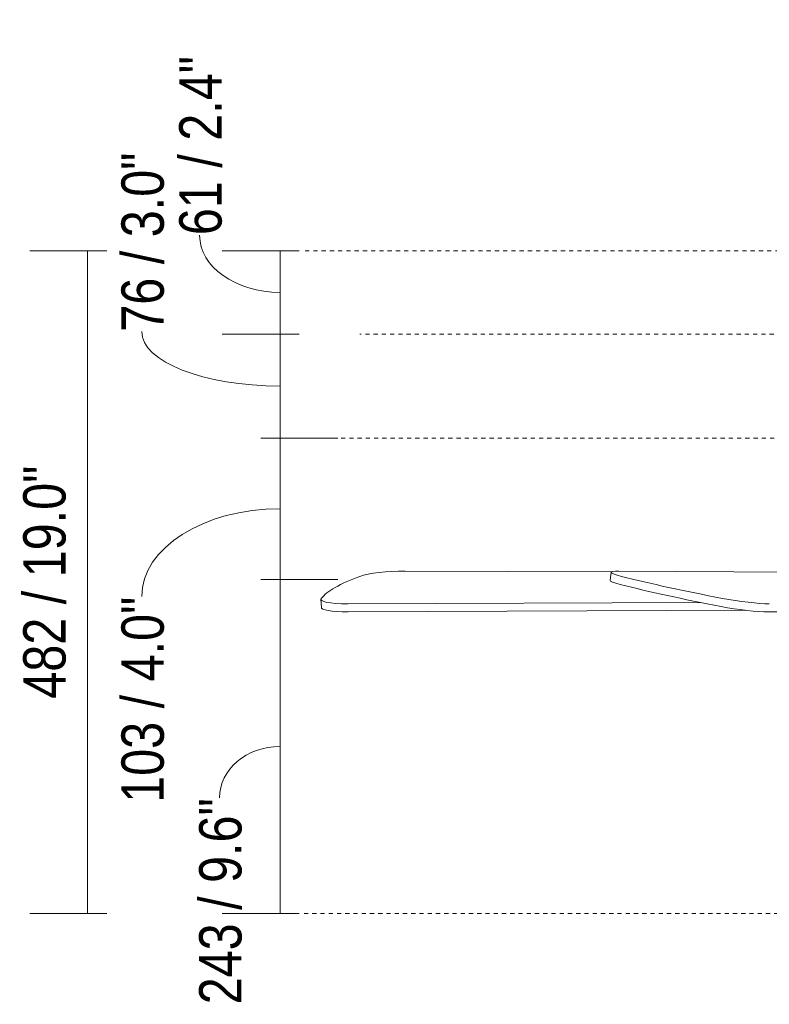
# Model space of a CAD drawing. Header units: millimetres. Extents: x 5734 to 11786, y -2931 to 7544.
# Tile 12 of 41: x 5734 to 6280, y 1452 to 2168. Entities that reach past the tile are written whole.
import ezdxf

# ---------------------------------------------------------------- set-up
doc = ezdxf.new("R2010")
doc.units = ezdxf.units.MM
doc.linetypes.add('Dash', pattern=[6, 3, -3])
doc.layers.add('A-ANNO-DIMS', color=7, linetype='Dash', lineweight=9, true_color=0xd2d2d2)
doc.layers.add('A-ANNO-DIMS-14', color=7, linetype='Continuous', lineweight=9)
doc.layers.add('E-LITE-EQPM', color=7, linetype='Continuous', lineweight=20)
doc.styles.add('Arial Narrow', font='ARIALN.TTF', dxfattribs={"height": 30.8})
doc.dimstyles.new('FARO_-_2_2mm_Arial_Narrow_mm_Inch_Left', dxfattribs={"dimscale": 304.8, "dimtxt": 31.521674, "dimasz": 0, "dimexe": 0.137795, "dimexo": 0.0625, "dimgap": 0.022966, "dimtad": 1, "dimdec": 0, "dimzin": 0, "dimdsep": 46, "dimtxsty": 'Arial Narrow', "dimblk1": 'NONE', "dimblk2": 'NONE', "dimsah": 1, "dimcen": 0.09, "dimadec": 0, "dimazin": 0, "dimtfac": 1, "dimtdec": 4, "dimtix": 1, "dimtmove": 1, "dimatfit": 3, "dimfxl": 0.045932, "dimfxlon": 1, "dimtvp": 1, "dimtolj": 1, "dimtzin": 0, "dimarcsym": 2})
doc.dimstyles.new('FARO_-_2_2mm_Arial_Narrow_mm_Inch_Left_1', dxfattribs={"dimscale": 304.8, "dimtxt": 31.521674, "dimasz": 0, "dimexe": 0.137795, "dimexo": 0.0625, "dimgap": 0.022966, "dimtad": 1, "dimdec": 0, "dimzin": 0, "dimdsep": 46, "dimtxsty": 'Arial Narrow', "dimblk1": 'NONE', "dimblk2": 'NONE', "dimsah": 1, "dimcen": 0.09, "dimadec": 0, "dimazin": 0, "dimtfac": 1, "dimtdec": 4, "dimtix": 1, "dimtmove": 0, "dimatfit": 3, "dimfxl": 0.045932, "dimfxlon": 1, "dimtvp": 1, "dimtolj": 1, "dimtzin": 0, "dimarcsym": 2})

# ---------------------------------------------------------------- blocks, each defined once
blk = doc.blocks.new('33710-13 - 33710-13 ALOHA Brown ceiling fan with light-522279-Alzado_PDF')
at = {"layer": 'E-LITE-EQPM'}
for p, q in [((6164.9, 1766.4), (6014.71, 1767.01)), ((6164.54, 1766.13), (6163.7, 1760.22)), ((6439.85, 1765.29), (6170.18, 1767.01)), ((5953.4, 1746.44), (5953.72, 1740.53)), ((5972.95, 1743.18), (6229.28, 1744.22)), ((6262.47, 1738.44), (5973.27, 1737.27)), ((6532.52, 1739), (6278.68, 1737.27))]:
    blk.add_line(p, q, dxfattribs=at)
for centre, major_axis, ratio, start_param, end_param in [((6213.53, 1755.1), (262.2, 14.29), 0.165149, 2.646407, 2.999406), ((6005.82, 1762.27), (27.28, 1.49), 0.165149, 1.229812, 2.646407), ((6191.58, 1762.27), (-27.04, 3.86), 0.102068, 5.639831, 7.056426), ((6360.64, 1755.1), (-259.96, 37.08), 0.102068, 0.773241, 1.126239), ((6190.74, 1756.36), (-27.04, 3.86), 0.102068, 0, 0.773241), ((6359.79, 1749.19), (-259.96, 37.08), 0.102068, 0.773241, 1.126239), ((5980.68, 1747.92), (27.28, 1.49), 0.165149, 2.999406, 4.416001), ((5981, 1742.02), (27.28, 1.49), 0.165149, 3.079917, 4.416001), ((6256.56, 1742.02), (-27.04, 3.86), 0.102068, 1.126239, 2.542835), ((6257.41, 1747.92), (-27.04, 3.86), 0.102068, 1.126239, 2.542835)]:
    blk.add_ellipse(centre, major_axis=major_axis, ratio=ratio, start_param=start_param, end_param=end_param, dxfattribs=at)
blk = doc.blocks.new('DIMBLOCK2-Alzado_PDF')
at = {"layer": 'A-ANNO-DIMS-14', "color": 251, "true_color": 0x5b5b5b, "transparency": 16777216}
for p, q in [((5937.7, 2000), (5881.7, 2000)), ((5923.7, 2000), (5923.7, 1939.36)), ((5923.7, 2000), (5937.7, 2000)), ((5937.7, 1939.36), (5881.7, 1939.36)), ((5923.7, 1939.36), (5937.7, 1939.36))]:
    blk.add_line(p, q, dxfattribs=at)
blk.add_ellipse((5923.7, 2011.28), major_axis=(58.53, 0), ratio=0.710691, start_param=3.141593, end_param=4.712389, dxfattribs=at)
at = {"layer": 'A-ANNO-DIMS-14', "color": 0, "transparency": 16777216, "insert": (5850.38, 2011.28), "char_height": 30.8, "width": 156.7078, "attachment_point": 1, "rotation": 90, "line_spacing_factor": 0.974696, "style": 'Arial Narrow'}
blk.add_mtext('61 / 2.4"', dxfattribs=at)
blk = doc.blocks.new('_None')
blk = doc.blocks.new('DIMBLOCK3-Alzado_PDF')
at = {"layer": 'A-ANNO-DIMS-14', "color": 251, "true_color": 0x5b5b5b, "transparency": 16777216}
for p, q in [((5937.7, 1939.36), (5881.7, 1939.36)), ((5923.7, 1939.36), (5923.7, 1863.73)), ((5923.7, 1939.36), (5937.7, 1939.36)), ((5923.7, 1863.73), (5909.7, 1863.73)), ((5923.63, 1863.73), (5965.7, 1863.73))]:
    blk.add_line(p, q, dxfattribs=at)
blk.add_ellipse((5923.7, 1941.1), major_axis=(-100.58, 0), ratio=0.393273, start_param=0, end_param=1.570796, dxfattribs=at)
at = {"layer": 'A-ANNO-DIMS-14', "color": 0, "transparency": 16777216, "insert": (5808.33, 1941.1), "char_height": 30.8, "width": 156.7078, "attachment_point": 1, "rotation": 90, "line_spacing_factor": 0.974696, "style": 'Arial Narrow'}
blk.add_mtext('76 / 3.0"', dxfattribs=at)
blk = doc.blocks.new('DIMBLOCK4-Alzado_PDF')
at = {"layer": 'A-ANNO-DIMS-14', "color": 251, "true_color": 0x5b5b5b, "transparency": 16777216}
for p, q in [((5923.7, 1863.73), (5909.7, 1863.73)), ((5923.63, 1863.73), (5965.7, 1863.73)), ((5923.7, 1863.73), (5923.7, 1760.91)), ((5923.7, 1760.91), (5909.7, 1760.91)), ((5923.63, 1760.91), (5965.7, 1760.91))]:
    blk.add_line(p, q, dxfattribs=at)
blk.add_ellipse((5923.7, 1748.56), major_axis=(-100.58, 0), ratio=0.633847, start_param=4.712389, end_param=6.283185, dxfattribs=at)
at = {"layer": 'A-ANNO-DIMS-14', "color": 0, "transparency": 16777216, "insert": (5808.33, 1598.46), "char_height": 30.8, "width": 180.1239, "attachment_point": 1, "rotation": 90, "line_spacing_factor": 0.974696, "style": 'Arial Narrow'}
blk.add_mtext('103 / 4.0"', dxfattribs=at)
blk = doc.blocks.new('DIMBLOCK5-Alzado_PDF')
at = {"layer": 'A-ANNO-DIMS-14', "color": 251, "true_color": 0x5b5b5b, "transparency": 16777216}
for p, q in [((5923.7, 1760.91), (5909.7, 1760.91)), ((5923.63, 1760.91), (5965.7, 1760.91)), ((5923.7, 1760.91), (5923.7, 1517.97)), ((5937.7, 1517.97), (5881.7, 1517.97)), ((5923.7, 1517.97), (5937.7, 1517.97))]:
    blk.add_line(p, q, dxfattribs=at)
blk.add_ellipse((5923.7, 1602.01), major_axis=(-44.07, 0), ratio=0.849388, start_param=4.712389, end_param=6.283185, dxfattribs=at)
at = {"layer": 'A-ANNO-DIMS-14', "color": 0, "transparency": 16777216, "insert": (5864.84, 1451.9), "char_height": 30.8, "width": 180.1239, "attachment_point": 1, "rotation": 90, "line_spacing_factor": 0.974696, "style": 'Arial Narrow'}
blk.add_mtext('243 / 9.6"', dxfattribs=at)
blk = doc.blocks.new('DIMBLOCK7-Alzado_PDF')
at = {"layer": 'A-ANNO-DIMS-14', "color": 251, "true_color": 0x5b5b5b, "transparency": 16777216}
for p, q in [((5797.7, 2000), (5741.7, 2000)), ((5783.7, 2000), (5783.7, 1517.97)), ((5783.7, 2000), (5797.7, 2000)), ((5797.7, 1517.97), (5741.7, 1517.97)), ((5783.7, 1517.97), (5797.7, 1517.97))]:
    blk.add_line(p, q, dxfattribs=at)
at = {"layer": 'A-ANNO-DIMS-14', "color": 0, "transparency": 16777216, "insert": (5736.9, 1674.17), "char_height": 30.8, "width": 203.54, "attachment_point": 1, "rotation": 90, "line_spacing_factor": 0.974696, "style": 'Arial Narrow'}
blk.add_mtext('482 / 19.0"', dxfattribs=at)

msp = doc.modelspace()

# ---------------------------------------------------------------- linework, layer by layer
at = {"layer": 'A-ANNO-DIMS'}
for p, q in [((6394.95, 2000), (5939.21, 2000)), ((6558.73, 1939.36), (5981.61, 1939.36)), ((6559.08, 1863.73), (5920.87, 1863.73)), ((5961.23, 1760.91), (5921.23, 1760.91)), ((6460.11, 1517.97), (5939.21, 1517.97))]:
    msp.add_line(p, q, dxfattribs=at)

# ---------------------------------------------------------------- block references
at = {"layer": 'E-LITE-EQPM'}
msp.add_blockref('33710-13 - 33710-13 ALOHA Brown ceiling fan with light-522279-Alzado_PDF', (0, 0), dxfattribs=at)

# ---------------------------------------------------------------- dimensions: what is measured, and where the dimension line sits
at = {"layer": 'A-ANNO-DIMS', "color": 251, "linetype": 'Continuous', "true_color": 0x5b5b5b}
for base, p1, p2, override, picture, middle in [((5923.7, 1939.36), (5937.7, 2000), (5937.7, 1939.36), {"dimpost": '<>', "dimfxl": 60.643432}, 'DIMBLOCK2-Alzado_PDF', (5870.92, 2089.63)), ((5923.7, 1863.73), (5937.7, 1939.36), (5909.7, 1863.73), {"dimpost": '<>', "dimfxl": 80.646767}, 'DIMBLOCK3-Alzado_PDF', (5828.87, 2019.45)), ((5923.7, 1760.91), (5909.7, 1863.73), (5909.7, 1760.91), {"dimpost": '<>', "dimfxl": 102.814866}, 'DIMBLOCK4-Alzado_PDF', (5828.87, 1688.52)), ((5923.7, 1517.97), (5909.7, 1760.91), (5937.7, 1517.97), {"dimpost": '<>', "dimfxl": 244.554597}, 'DIMBLOCK5-Alzado_PDF', (5885.38, 1541.96))]:
    dim = msp.add_linear_dim(base=base, p1=p1, p2=p2, angle=90, dimstyle='FARO_-_2_2mm_Arial_Narrow_mm_Inch_Left', override=override, dxfattribs=at)
    dim.commit()
    dim.dimension.update_dxf_attribs({"geometry": picture, "text_midpoint": middle, "dimtype": 160, "text_rotation": 90})
dim = msp.add_linear_dim(base=(5783.7, 1517.97), p1=(5797.7, 2000), p2=(5797.7, 1517.97), angle=90, dimstyle='FARO_-_2_2mm_Arial_Narrow_mm_Inch_Left_1', override={"dimpost": '<>', "dimfxl": 482.03472}, dxfattribs=at)
dim.commit()
dim.dimension.update_dxf_attribs({"geometry": 'DIMBLOCK7-Alzado_PDF', "text_midpoint": (5756.77, 1758.98)})

doc.saveas('drawing.dxf')
